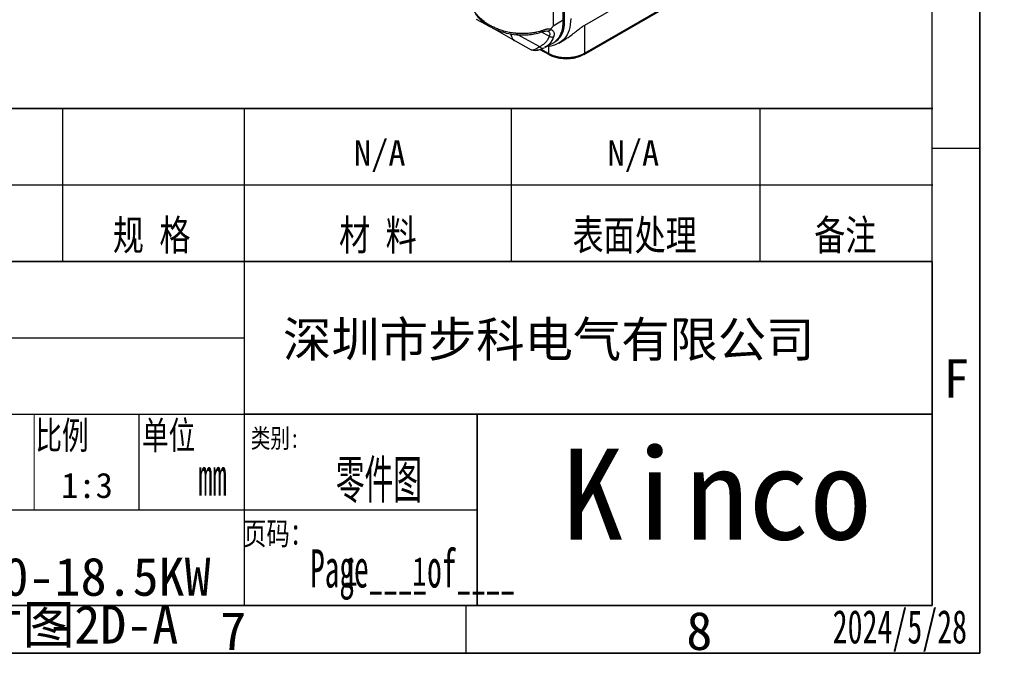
# Model space of a CAD drawing. Header units: millimetres. Extents: x 0 to 423, y 0 to 297.
# Tile 19 of 34: x 320 to 423, y 0 to 66. Entities that reach past the tile are written whole.
import ezdxf

# ---------------------------------------------------------------- set-up
doc = ezdxf.new("R2010")
doc.units = ezdxf.units.MM
doc.layers.add('实线', color=2, linetype='Continuous', lineweight=25)
doc.styles.add('SLDTEXTSTYLE1', font='SIMSUN.TTC')
doc.styles.add('SLDTEXTSTYLE10', font='HYSWLONGFANGSONG.TTF', dxfattribs={"width": 0.75})
doc.styles.add('SLDTEXTSTYLE11', font='SIMSUN.TTC', dxfattribs={"width": 0.75, "bigfont": 'bigfont'})
doc.styles.add('SLDTEXTSTYLE12', font='HYSWLONGFANGSONG.TTF', dxfattribs={"width": 0.75, "bigfont": 'bigfont'})
doc.styles.add('SLDTEXTSTYLE13', font='SIMSUN.TTC', dxfattribs={"width": 0.7, "bigfont": 'bigfont'})
doc.styles.add('SLDTEXTSTYLE14', font='HYSWLONGFANGSONG.TTF', dxfattribs={"width": 0.729167})
doc.styles.add('SLDTEXTSTYLE16', font='HYSWLONGFANGSONG.TTF', dxfattribs={"width": 0.874533})
doc.styles.add('SLDTEXTSTYLE4', font='SIMSUN.TTC', dxfattribs={"bigfont": 'bigfont'})
doc.styles.add('SLDTEXTSTYLE5', font='仿宋_GB2312', dxfattribs={"bigfont": 'bigfont'})
doc.styles.add('SLDTEXTSTYLE7', font='SIMSUN.TTC')
doc.styles.add('SLDTEXTSTYLE9', font='仿宋_GB2312', dxfattribs={"width": 0.729167})

# ---------------------------------------------------------------- blocks, each defined once
blk = doc.blocks.new('SW_NOTE_0_11')
at = {"color": 0, "linetype": 'Continuous', "lineweight": 18, "insert": (1.19, 4.65), "char_height": 4, "attachment_point": 2, "style": 'SLDTEXTSTYLE1'}
blk.add_mtext('F', dxfattribs=at)
blk = doc.blocks.new('SW_NOTE_0_23')
at = {"color": 0, "linetype": 'Continuous', "lineweight": 18, "insert": (1.19, 4.65), "char_height": 4, "attachment_point": 2, "style": 'SLDTEXTSTYLE1'}
blk.add_mtext('7', dxfattribs=at)
blk = doc.blocks.new('SW_NOTE_0_25')
at = {"color": 0, "linetype": 'Continuous', "lineweight": 18, "insert": (1.19, 4.65), "char_height": 4, "attachment_point": 2, "style": 'SLDTEXTSTYLE1'}
blk.add_mtext('8', dxfattribs=at)
blk = doc.blocks.new('GB_A3_A')
at = {"color": 3, "lineweight": 35, "true_color": 0x00ff00}
for p, q in [((420, 297), (420, 0)), ((420, 0), (0, 0))]:
    blk.add_line(p, q, dxfattribs=at)
at = {"lineweight": 25}
for p, q in [((415, 5), (415, 292)), ((25, 5), (415, 5))]:
    blk.add_line(p, q, dxfattribs=at)
at = {"color": 1, "lineweight": 25}
for p, q in [((420, 52.83), (415, 52.83)), ((366.25, 0), (366.25, 5))]:
    blk.add_line(p, q, dxfattribs=at)
for q in [(420, 10), (410, 0)]:
    blk.add_line((420, 0), q)
at = {"color": 190, "linetype": 'Continuous', "lineweight": 18, "true_color": 0x8000ff}
for name, p in [('SW_NOTE_0_11', (416.34, 26.12)), ('SW_NOTE_0_23', (340.71, -0.3)), ('SW_NOTE_0_25', (389.46, -0.3))]:
    blk.add_blockref(name, p, dxfattribs=at)
blk = doc.blocks.new('SW_NOTE_0_29')
at = {"color": 0, "linetype": 'Continuous', "lineweight": 18, "char_height": 4, "attachment_point": 2}
for s, insert, style in [('00-KC200-18.5KW ', (19, 4.65), 'SLDTEXTSTYLE1'), ('外形尺寸图', (11.56, -0.35), 'SLDTEXTSTYLE4'), ('-2D-A', (29.22, -0.35), 'SLDTEXTSTYLE1')]:
    blk.add_mtext(s, dxfattribs=dict(at, insert=insert, style=style))

msp = doc.modelspace()

# ---------------------------------------------------------------- linework, layer by layer
at = {"color": 7, "linetype": 'Continuous', "lineweight": 35}
for p, q in [((235.069, 57.0253), (415.069, 57.0253)), ((235.069, 41.0253), (415, 41.0253)), ((415, 41.0253), (415, 5)), ((343.069, 25.0293), (415.069, 25.0293)), ((367.4224, 24.9816), (367.4224, 5.0253)), ((415, 5), (235.069, 5))]:
    msp.add_line(p, q, dxfattribs=at)
at = {"color": 7, "linetype": 'Continuous', "lineweight": 25}
for p, q in [((324.0589, 41.0253), (324.0589, 57.0253)), ((343.0589, 41.0253), (343.0589, 57.0253)), ((371, 41.0253), (371, 57.0253)), ((397, 41.0253), (397, 57.0253)), ((235.069, 49.0253), (415.069, 49.0253)), ((343.0589, 5.0253), (343.0589, 41.0253)), ((292.069, 33.0253), (343.069, 33.0253)), ((235.069, 25.0253), (343.069, 25.0253)), ((332.069, 15.0237), (332.069, 25.0253)), ((235.7269, 15.0253), (343.7269, 15.0253)), ((343.7269, 15.0253), (367.4224, 15.0035))]:
    msp.add_line(p, q, dxfattribs=at)
at = {"color": 7, "linetype": 'Continuous', "lineweight": 18}
msp.add_line((321.069, 25.0253), (321.069, 15.0253), dxfattribs=at)
at = {"layer": '实线', "color": 2, "linetype": 'Continuous', "lineweight": 25, "true_color": 0xffff00}
for p, q in [((376.5563, 66.169), (376.5563, 108.2866)), ((375.3569, 107.4853), (375.3569, 65.6512)), ((376.4149, 66.262), (376.4149, 108.0961)), ((378.6541, 65.7454), (389.8871, 72.2302)), ((378.5964, 62.6836), (389.852, 69.1813)), ((389.8871, 69.2915), (378.6541, 62.8071)), ((367.288, 66.3867), (368.7968, 65.5637)), ((376.4149, 66.262), (375.3569, 65.6512)), ((376.4019, 66.0799), (376.5563, 66.169)), ((369.0081, 65.462), (371.371, 64.0979)), ((374.9501, 64.5834), (374.1395, 65.0255)), ((374.7961, 65.1245), (374.8515, 65.0951)), ((376.2166, 64.9814), (376.1434, 64.9509)), ((378.6541, 62.8071), (378.6541, 65.7452)), ((370.9552, 64.8132), (371.0103, 64.5251)), ((371.3875, 64.0885), (373.0648, 63.1736)), ((373.9734, 63.4828), (371.6653, 64.7419)), ((374.4784, 63.3901), (375.5542, 64.0112)), ((375.4146, 63.9332), (375.6504, 64.0693)), ((375.9622, 63.8707), (376.3042, 64.0681)), ((373.9798, 63.202), (374.9462, 62.6597)), ((374.8818, 62.7872), (374.0807, 63.2365)), ((374.5577, 63.474), (374.4683, 63.406)), ((374.8828, 63.5123), (374.8828, 62.7878))]:
    msp.add_line(p, q, dxfattribs=at)
for points, knots in [([(371.5311, 64.8858), (371.4908, 64.8879), (371.4093, 64.8921), (371.286, 64.9024), (371.1604, 64.9158), (371.0325, 64.9328), (370.9024, 64.9534), (370.7214, 64.9865), (370.3799, 65.0627), (370.005, 65.1743), (369.659, 65.3009), (369.3768, 65.4147), (369.058, 65.5602), (368.7588, 65.7198), (368.5426, 65.8478), (368.2615, 66.0258), (367.9076, 66.2883), (367.5742, 66.6065), (367.3728, 66.8427), (367.249, 67.0075), (367.1632, 67.1368), (367.1086, 67.2281), (367.0838, 67.2722), (367.072, 67.2937), (367.0662, 67.3044), (367.0634, 67.3096), (367.0618, 67.3126), (367.061, 67.3141), (367.0605, 67.315)], [0, 0, 0, 0, 0.02300834, 0.04649371, 0.07046541, 0.09493412, 0.11991183, 0.14541164, 0.1995874, 0.31886261, 0.36736333, 0.40888642, 0.49167736, 0.56614953, 0.60116303, 0.6341051, 0.75479917, 0.85015902, 0.89587771, 0.93169483, 0.96737327, 0.98407515, 0.99213606, 0.99609283, 0.99805263, 0.99902787, 0.9994171, 1, 1, 1, 1]), ([(367.0605, 67.315), (367.1295, 67.1645), (367.2832, 66.8289), (367.6459, 66.3921), (368.0919, 66.0044), (368.4802, 65.7348), (368.727, 65.6089), (368.8008, 65.5713)], [0, 0, 0, 0, 0.19961789, 0.44514167, 0.67368921, 0.90235428, 1, 1, 1, 1]), ([(377.1927, 66.4371), (377.1927, 65.9988), (377.138, 65.5912), (376.9161, 64.8819), (376.7473, 64.5819), (376.324, 64.0971), (376.0696, 63.914), (375.5098, 63.6456), (375.2038, 63.5603), (374.8828, 63.5123)], [0, 0, 0, 0, 0.25, 0.25, 0.5, 0.5, 0.75, 0.75, 1, 1, 1, 1]), ([(375.4145, 63.9334), (375.5739, 64.0353), (375.7216, 64.1569), (375.9789, 64.453), (376.0882, 64.6278), (376.2589, 65.0275), (376.3211, 65.2514), (376.3794, 65.614), (376.3927, 65.7395), (376.4096, 65.997), (376.4134, 66.1289), (376.4149, 66.262)], [0, 0, 0, 0, 0.25, 0.25, 0.5, 0.5, 0.75, 0.75, 0.875, 0.875, 1, 1, 1, 1]), ([(375.6504, 64.0693), (375.9377, 64.2532), (376.1668, 64.5343), (376.4762, 65.2513), (376.5563, 65.6869), (376.5563, 66.169)], [0, 0, 0, 0, 0.5, 0.5, 1, 1, 1, 1]), ([(368.8008, 65.5713), (368.925, 65.5037), (369.2761, 65.3128), (369.7204, 65.1305), (370.0461, 65.053), (370.1201, 65.0354)], [0, 0, 0, 0, 0.29735747, 0.8403388, 1, 1, 1, 1]), ([(370.1208, 65.0379), (370.2326, 64.9973), (370.6936, 64.8301), (371.1803, 64.7813), (371.5488, 64.7443)], [0, 0, 0, 0, 0.242681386, 1, 1, 1, 1]), ([(374.2628, 65.1923), (374.0599, 65.1195), (373.7329, 65.0259), (373.2712, 64.9386), (372.9154, 64.8939), (372.5603, 64.8706), (372.0954, 64.8613), (371.7545, 64.8738), (371.5311, 64.8858)], [-0.00000001, -0.00000001, -0.00000001, -0.00000001, 0.25, 0.375, 0.5, 0.625, 0.75, 1, 1, 1, 1]), ([(371.57, 64.803), (371.5659, 64.7812), (371.5568, 64.745), (371.5434, 64.7395), (371.534, 64.7926), (371.5315, 64.8538), (371.5311, 64.8858)], [0.000001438, 0.000001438, 0.000001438, 0.000001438, 0.246215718, 0.49794604, 0.749676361, 1.000000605, 1.000000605, 1.000000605, 1.000000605]), ([(371.5468, 64.7452), (371.7698, 64.7357), (372.2203, 64.7165), (372.9074, 64.7458), (373.5884, 64.8489), (374.0002, 64.9794), (374.2059, 65.0446)], [0, 0, 0, 0, 0.24367047, 0.49243267, 0.74642746, 1, 1, 1, 1]), ([(374.1954, 65.0405), (374.3062, 65.0764), (374.5519, 65.1561), (374.7145, 65.1341), (374.8036, 65.1221)], [0, 0, 0, 0, 0.45135338, 1, 1, 1, 1]), ([(374.2054, 65.0459), (374.208, 65.0467), (374.2199, 65.0502), (374.2358, 65.0695), (374.2574, 65.1113), (374.2607, 65.1604), (374.2628, 65.1923)], [0, 0, 0, 0, 0.06838896, 0.31343873, 0.55349055, 1, 1, 1, 1]), ([(375.1003, 65.3064), (375.0864, 65.3098), (375.0587, 65.3167), (375.0151, 65.3237), (374.97, 65.3283), (374.9234, 65.3305), (374.8755, 65.3303), (374.8262, 65.3277), (374.7756, 65.323), (374.7094, 65.3142), (374.6237, 65.2987), (374.5144, 65.2726), (374.3937, 65.2378), (374.3074, 65.2078), (374.2628, 65.1923)], [0, 0, 0, 0, 0.06158121, 0.12321531, 0.18490461, 0.2466471, 0.30843718, 0.37026651, 0.43212471, 0.49400015, 0.60782105, 0.72998216, 0.86063607, 1, 1, 1, 1]), ([(374.7823, 65.1225), (374.8187, 65.1077), (374.9096, 65.0707), (374.9907, 64.9464), (375.0196, 64.7761), (374.9733, 64.6477), (374.9501, 64.5834)], [0, 0, 0, 0, 0.18157185, 0.45365934, 0.72661889, 1, 1, 1, 1]), ([(375.1003, 65.3064), (375.0895, 65.2868), (375.0683, 65.2482), (375.0148, 65.1871), (374.9416, 65.1374), (374.8616, 65.1164), (374.8163, 65.122), (374.7989, 65.1241)], [0, 0, 0, 0, 0.16057092, 0.31722972, 0.60086413, 0.84580044, 1, 1, 1, 1]), ([(375.3569, 65.6512), (375.3403, 65.6308), (375.3065, 65.5893), (375.2561, 65.5239), (375.2046, 65.455), (375.152, 65.3825), (375.1169, 65.3325), (375.0991, 65.3071)], [0, 0, 0, 0, 0.185296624, 0.377734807, 0.577536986, 0.784900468, 1, 1, 1, 1]), ([(375.0991, 65.3071), (375.1111, 65.3031), (375.1351, 65.295), (375.1691, 65.2801), (375.2017, 65.2631), (375.2326, 65.2439), (375.2618, 65.2225), (375.3083, 65.1826), (375.3654, 65.1164), (375.4191, 65.0169), (375.4515, 64.9049), (375.4601, 64.7952), (375.4526, 64.6926), (375.4361, 64.6004), (375.416, 64.5375), (375.406, 64.5061)], [0, 0, 0, 0, 0.03997958, 0.07984133, 0.11965074, 0.1594735, 0.19937526, 0.23942136, 0.36365389, 0.48995156, 0.61294624, 0.73793129, 0.82562492, 0.91282961, 1, 1, 1, 1]), ([(376.3033, 64.0697), (376.3211, 64.0794), (376.4955, 64.1736), (376.7999, 64.3762), (377.2478, 64.6954), (377.6682, 65.0246), (378.07, 65.3429), (378.3956, 65.5883), (378.5739, 65.6965), (378.6541, 65.7452)], [0, 0, 0, 0, 0.02337393, 0.22830622, 0.387249, 0.59523482, 0.76056959, 0.89223053, 1, 1, 1, 1]), ([(370.9178, 64.8448), (370.9191, 64.8294), (370.9303, 64.694), (371.054, 64.4091), (371.2032, 64.1299), (371.3834, 64.0952), (371.3897, 64.094)], [0, 0, 0, 0, 0.0411429, 0.362919, 0.97764264, 1, 1, 1, 1]), ([(374.9501, 64.5834), (374.9443, 64.5665), (374.9317, 64.5295), (374.9091, 64.4716), (374.8812, 64.4068), (374.8471, 64.336), (374.7901, 64.2307), (374.7089, 64.1042), (374.589, 63.9508), (374.4475, 63.8046), (374.2749, 63.6641), (374.1149, 63.5594), (374.0104, 63.5029), (373.9734, 63.4828)], [0, 0, 0, 0, 0.0316729, 0.06910447, 0.11221539, 0.16093198, 0.21519352, 0.33903964, 0.4524181, 0.60237629, 0.75268473, 0.91229953, 1, 1, 1, 1]), ([(375.406, 64.5061), (375.2932, 64.2553), (375.0908, 63.8055), (374.7213, 63.5757), (374.5577, 63.474)], [0, 0, 0, 0, 0.55742469, 1, 1, 1, 1]), ([(375.406, 64.506), (375.3785, 64.4902), (375.3441, 64.4777), (375.2651, 64.4653), (375.2207, 64.4656), (375.1319, 64.4807), (375.0878, 64.4954), (375.0101, 64.5344), (374.9766, 64.5584), (374.9501, 64.5834)], [0, 0, 0, 0, 0.25, 0.25, 0.5, 0.5, 0.75, 0.75, 1, 1, 1, 1]), ([(373.0722, 63.1786), (373.2038, 63.1407), (373.4048, 63.0828), (373.8535, 63.1446), (374.1283, 63.2481), (374.2664, 63.3)], [0, 0, 0, 0, 0.48553147, 0.741481, 1, 1, 1, 1]), ([(373.9734, 63.4828), (373.7918, 63.3747), (373.4285, 63.1583), (373.1236, 63.1027), (373.0803, 63.1829), (373.0742, 63.1942)], [0, 0, 0, 0, 0.46190321, 0.92444989, 1, 1, 1, 1]), ([(374.3677, 63.3295), (374.1634, 63.2362), (373.8907, 63.1117), (373.7118, 63.1276), (373.6669, 63.1317)], [0, 0, 0, 0, 0.74913934, 1, 1, 1, 1]), ([(374.2664, 63.3005), (374.249, 63.3005), (374.2125, 63.3007), (374.1558, 63.3167), (374.1, 63.3453), (374.0332, 63.3954), (373.9969, 63.4484), (373.9734, 63.4828)], [0, 0, 0, 0, 0.15836798, 0.33358182, 0.50881073, 0.68064394, 1, 1, 1, 1]), ([(374.3677, 63.3295), (374.3367, 63.3143), (374.3044, 63.2984), (374.2679, 63.3004), (374.2664, 63.3005)], [0, 0, 0, 0, 0.95951233, 1, 1, 1, 1]), ([(374.9416, 62.665), (374.9386, 62.6658), (374.9167, 62.6715), (374.8911, 62.7121), (374.8849, 62.7621), (374.8818, 62.7872)], [0, 0, 0, 0, 0.072394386, 0.536197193, 1, 1, 1, 1]), ([(374.8828, 62.7878), (374.9022, 62.7771), (374.9421, 62.755), (375.0064, 62.722), (375.0766, 62.6879), (375.1533, 62.6532), (375.2366, 62.6182), (375.3267, 62.5832), (375.4224, 62.5491), (375.5426, 62.5104), (375.6792, 62.4718), (375.7852, 62.4485), (375.834, 62.4378)], [0, 0, 0, 0, 0.071330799, 0.147467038, 0.228409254, 0.314157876, 0.404713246, 0.500075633, 0.600132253, 0.700188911, 0.861976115, 1, 1, 1, 1]), ([(374.9379, 62.6659), (375.0768, 62.5947), (375.3568, 62.4513), (375.7018, 62.3646), (375.8757, 62.3208)], [0, 0, 0, 0, 0.4959306, 1, 1, 1, 1]), ([(375.834, 62.4378), (375.8646, 62.4317), (375.9257, 62.4195), (376.0184, 62.4038), (376.1115, 62.3899), (376.2048, 62.3781), (376.2983, 62.3682), (376.3917, 62.3603), (376.4849, 62.3543), (376.5779, 62.3503), (376.6706, 62.3481), (376.7627, 62.3477), (376.8542, 62.3491), (376.9449, 62.3523), (377.0349, 62.3573), (377.1239, 62.3639), (377.2119, 62.3721), (377.2988, 62.3819), (377.3845, 62.3933), (377.4689, 62.4062), (377.552, 62.4205), (377.6337, 62.4362), (377.7139, 62.4533), (377.7925, 62.4717), (377.8696, 62.4914), (377.945, 62.5122), (378.0186, 62.5343), (378.0906, 62.5574), (378.1608, 62.5815), (378.2291, 62.6067), (378.2956, 62.6329), (378.3602, 62.6599), (378.4229, 62.6878), (378.4837, 62.7165), (378.5424, 62.7459), (378.5994, 62.776), (378.6359, 62.7967), (378.6541, 62.8071)], [0, 0, 0, 0, 0.0320506, 0.06389653, 0.09553777, 0.12697434, 0.15820623, 0.18923345, 0.22005599, 0.25067387, 0.28108708, 0.31129562, 0.3412995, 0.37109872, 0.40069327, 0.43008318, 0.45926842, 0.48824902, 0.51702496, 0.54559626, 0.57396291, 0.60212492, 0.63008229, 0.65783502, 0.68538312, 0.71272658, 0.73986542, 0.76679964, 0.79352923, 0.82005421, 0.84637457, 0.87249031, 0.89840145, 0.92410799, 0.94960992, 0.97490726, 1, 1, 1, 1]), ([(375.93, 62.3627), (375.9191, 62.3459), (375.9072, 62.3325), (375.884, 62.3186), (375.8727, 62.3184), (375.854, 62.333), (375.8466, 62.3479), (375.8367, 62.3875), (375.8343, 62.4121), (375.834, 62.4378)], [0, 0, 0, 0, 0.25, 0.25, 0.5, 0.5, 0.75, 0.75, 1, 1, 1, 1]), ([(375.8528, 62.3256), (376.0919, 62.2885), (376.5704, 62.2144), (377.3244, 62.2575), (378.0391, 62.409), (378.4209, 62.598), (378.612, 62.6926)], [0, 0, 0, 0, 0.24950285, 0.49926765, 0.74940057, 1, 1, 1, 1])]:
    msp.add_open_spline(points, degree=3, knots=knots, dxfattribs=at)
msp.add_open_spline([(378.6541, 62.8071), (378.654, 62.7505), (378.6339, 62.7057), (378.5993, 62.6853)], degree=3, dxfattribs=at)

# ---------------------------------------------------------------- block references
at = {"color": 7, "linetype": 'Continuous'}
msp.add_blockref('GB_A3_A', (0, 0), dxfattribs=at)
at = {"color": 190, "linetype": 'Continuous', "lineweight": 18, "true_color": 0x8000ff}
msp.add_blockref('SW_NOTE_0_29', (300.1266, 5.3745), dxfattribs=at)

# ---------------------------------------------------------------- texts
at = {"color": 7, "linetype": 'Continuous', "lineweight": 0}
for s, insert, char_height, attachment_point, style in [('N/A', (357.2174, 53.682), 2.64583, 2, 'SLDTEXTSTYLE7'), ('N/A', (383.7464, 53.682), 2.64583, 2, 'SLDTEXTSTYLE1'), ('规 格', (333.3623, 45.3625), 3.175, 2, 'SLDTEXTSTYLE11'), ('材 料', (357.0236, 45.3625), 3.175, 2, 'SLDTEXTSTYLE11'), ('表面处理', (383.8802, 45.3625), 3.175, 2, 'SLDTEXTSTYLE11'), ('备注', (405.9181, 45.3625), 3.175, 2, 'SLDTEXTSTYLE11'), ('比例', (323.9857, 24.2735), 2.91042, 2, 'SLDTEXTSTYLE13'), ('单位', (335.1355, 24.2735), 2.91042, 2, 'SLDTEXTSTYLE13'), ('类别:', (346.2885, 23.5062), 2, 2, 'SLDTEXTSTYLE11'), ('页码：', (346.5955, 13.7288), 2.38125, 2, 'SLDTEXTSTYLE11'), ('1', (353.4239, 10.0888), 3, 1, 'SLDTEXTSTYLE9'), ('1', (360.6222, 10.0888), 3, 1, 'SLDTEXTSTYLE9'), ('2024/5/28', (411.6195, 4.5349), 3.5, 2, 'SLDTEXTSTYLE16')]:
    msp.add_mtext(s, dxfattribs=dict(at, insert=insert, char_height=char_height, attachment_point=attachment_point, style=style))
at = {"color": 3, "linetype": 'Continuous', "lineweight": 0, "true_color": 0x00ff00}
for s, insert, char_height, attachment_point, style in [('深圳市步科电气有限公司', (347.1049, 34.711), 3.704167, 1, 'SLDTEXTSTYLE5'), ('Kinco', (376.2744, 21.435), 9.525, 1, 'SLDTEXTSTYLE7'), ('零件图', (357.13, 20.1905), 4, 2, 'SLDTEXTSTYLE12'), ('1:3', (326.6032, 18.8997), 2.64583, 2, 'SLDTEXTSTYLE1'), ('mm', (339.7225, 20.4942), 4, 2, 'SLDTEXTSTYLE14'), ('Page____of____', (360.6489, 10.8918), 4, 2, 'SLDTEXTSTYLE10')]:
    msp.add_mtext(s, dxfattribs=dict(at, insert=insert, char_height=char_height, attachment_point=attachment_point, style=style))

doc.saveas('drawing.dxf')
